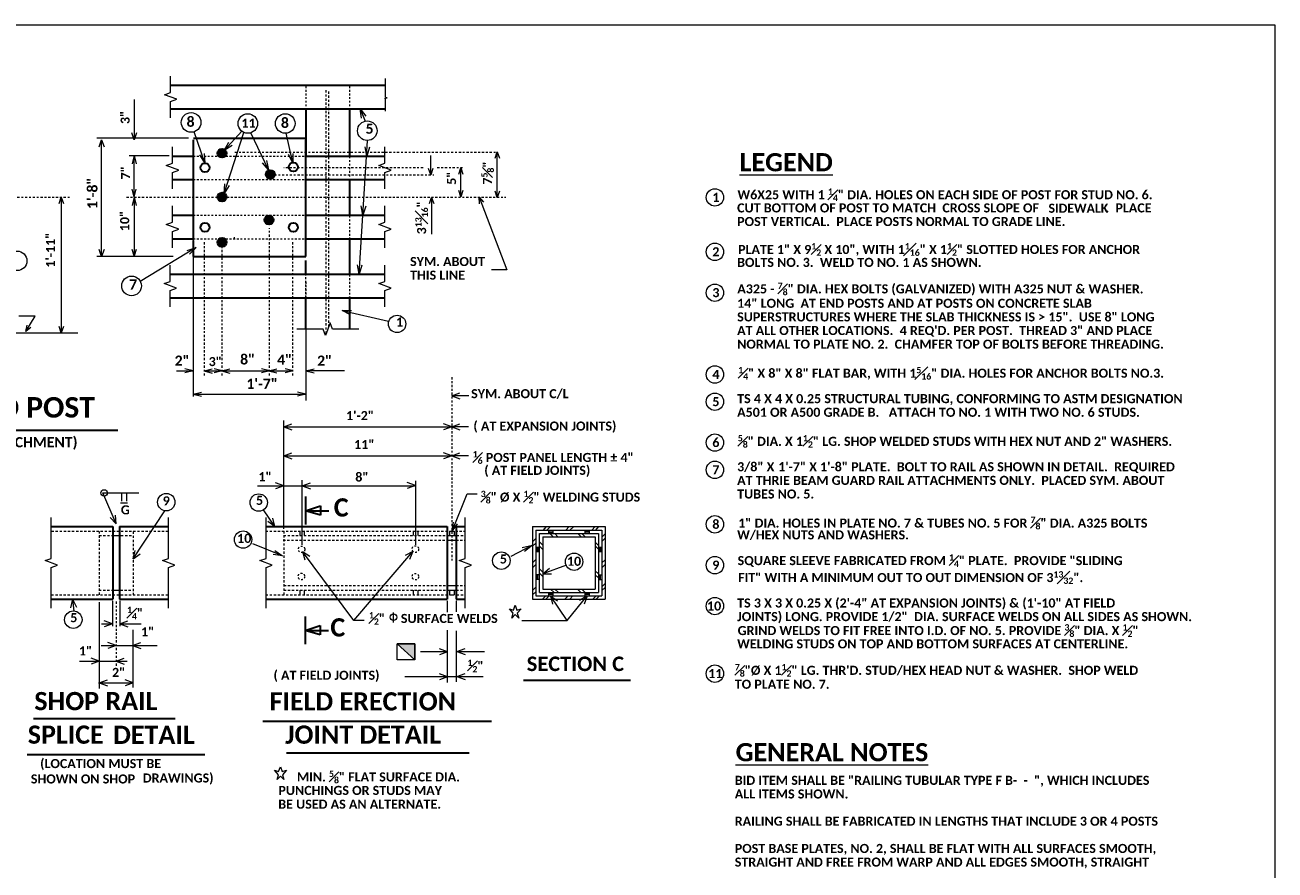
# Model space of a CAD drawing. Extents: x 18111 to 18256, y 18072 to 18167.
# Tile 4 of 4: x 18180 to 18249, y 18121 to 18167. Entities that reach past the tile are written whole.
import ezdxf

# ---------------------------------------------------------------- set-up
doc = ezdxf.new("R2010")
doc.units = 0
doc.header["$MEASUREMENT"] = 0
for name, pattern in [('Wisdot1', [0.0625, 0.03125, -0.03125]), ('Wisdot3', [0.1875, 0.125, -0.0625]), ('Wisdot4', [0.28125, 0.125, -0.0625, 0.03125, -0.0625])]:
    doc.linetypes.add(name, pattern=pattern)
doc.layers.add('B_ANNO_NOPLOT', color=47, linetype='Continuous', lineweight=18, plot=False)
doc.layers.add('Level 2', color=7, linetype='Continuous', lineweight=0)
doc.layers.add('Level 4', color=7, linetype='Continuous', lineweight=0)
doc.styles.add('Title', font='calibrib.ttf', dxfattribs={"height": 0.125})

msp = doc.modelspace()

# ---------------------------------------------------------------- hatches: boundary and pattern name
at = {"layer": 'Level 2', "linetype": 'Continuous', "lineweight": 13}
msp.add_hatch(color=1, dxfattribs=at).paths.add_polyline_path([(18200.21, 18133.111), (18201.184, 18132.216), (18201.184, 18133.111)])
at = {"layer": 'Level 4', "linetype": 'Continuous', "lineweight": 13}
h = msp.add_hatch(color=3, dxfattribs=at)
edge = h.paths.add_edge_path()
edge.add_arc((18190.567, 18160.112), 0.244, 0, 360)
h = msp.add_hatch(color=3, dxfattribs=at)
edge = h.paths.add_edge_path()
edge.add_arc((18193.225, 18158.944), 0.244, 0, 360)
h = msp.add_hatch(color=3, dxfattribs=at)
edge = h.paths.add_edge_path()
edge.add_arc((18190.567, 18157.697), 0.244, 0, 360)
h = msp.add_hatch(color=3, dxfattribs=at)
edge = h.paths.add_edge_path()
edge.add_arc((18193.152, 18156.438), 0.244, 0, 360)
h = msp.add_hatch(color=3, dxfattribs=at)
edge = h.paths.add_edge_path()
edge.add_arc((18190.567, 18155.21), 0.244, 0, 360)

# ---------------------------------------------------------------- linework, layer by layer
at = {"layer": 'B_ANNO_NOPLOT', "lineweight": 13}
msp.add_lwpolyline([(18248.549, 18083.171), (18248.549, 18167.171), (18122.549, 18167.171), (18122.549, 18083.171)], close=True, dxfattribs=at)
at = {"layer": 'Level 2', "color": 2, "linetype": 'Wisdot4', "lineweight": 13}
for p, q in [((18203.217, 18147.783), (18203.217, 18137.691)), ((18184.729, 18135.425), (18184.729, 18131.834))]:
    msp.add_line(p, q, dxfattribs=at)
at = {"layer": 'Level 2', "color": 2, "linetype": 'Continuous', "lineweight": 13}
for p, q in [((18203.213, 18146.752), (18203.664, 18146.916)), ((18204.147, 18146.752), (18203.213, 18146.752)), ((18203.213, 18146.752), (18203.664, 18146.588)), ((18193.967, 18139.439), (18193.967, 18145.396)), ((18193.967, 18145.045), (18194.418, 18145.209)), ((18193.967, 18145.045), (18203.216, 18145.045)), ((18193.967, 18145.045), (18194.418, 18144.881)), ((18203.216, 18145.045), (18202.765, 18145.209)), ((18203.216, 18145.045), (18202.765, 18144.881)), ((18203.216, 18145.045), (18203.667, 18145.209)), ((18204.135, 18145.045), (18203.216, 18145.045)), ((18203.216, 18145.045), (18203.667, 18144.881)), ((18193.967, 18143.455), (18194.418, 18143.619)), ((18193.967, 18143.455), (18203.216, 18143.455)), ((18193.967, 18143.455), (18194.418, 18143.291)), ((18203.216, 18143.455), (18202.765, 18143.619)), ((18203.216, 18143.455), (18202.765, 18143.291)), ((18203.216, 18143.455), (18203.667, 18143.619)), ((18204.135, 18143.455), (18203.216, 18143.455)), ((18203.216, 18143.455), (18203.667, 18143.291)), ((18192.516, 18141.802), (18201.17, 18141.802)), ((18193.967, 18141.802), (18193.516, 18141.966)), ((18193.967, 18141.802), (18193.516, 18141.638)), ((18194.966, 18142.11), (18194.966, 18138.548)), ((18194.978, 18141.802), (18195.429, 18141.966)), ((18194.978, 18141.802), (18195.429, 18141.638)), ((18201.215, 18141.813), (18200.764, 18141.977)), ((18201.215, 18141.813), (18200.764, 18141.649)), ((18201.217, 18142.077), (18201.217, 18138.548)), ((18184.729, 18139.708), (18184.007, 18141.409)), ((18184.007, 18141.409), (18185.976, 18141.409)), ((18185.037, 18141.409), (18185.037, 18140.959)), ((18185.307, 18141.409), (18185.307, 18140.959)), ((18203.241, 18139.308), (18204.073, 18141.356)), ((18204.073, 18141.356), (18204.612, 18141.356)), ((18184.983, 18140.86), (18185.354, 18140.86)), ((18185.674, 18137.778), (18187.423, 18140.431)), ((18193.481, 18139.557), (18192.857, 18140.486)), ((18184.729, 18139.708), (18184.399, 18140.057)), ((18184.729, 18139.708), (18184.7, 18140.187)), ((18193.481, 18139.557), (18193.093, 18139.84)), ((18193.481, 18139.557), (18193.366, 18140.023)), ((18203.241, 18139.308), (18203.311, 18139.798)), ((18203.241, 18139.308), (18203.533, 18139.707)), ((18207.665, 18139.557), (18207.665, 18135.558)), ((18207.665, 18139.557), (18211.665, 18139.557)), ((18208.26, 18139.37), (18208.439, 18139.556)), ((18208.461, 18139.372), (18208.64, 18139.551)), ((18209.495, 18139.37), (18209.674, 18139.556)), ((18209.743, 18139.372), (18209.922, 18139.551)), ((18210.921, 18139.37), (18211.106, 18139.556)), ((18211.144, 18139.37), (18211.323, 18139.557)), ((18211.665, 18139.557), (18211.665, 18135.558)), ((18184.581, 18139.059), (18184.91, 18139.059)), ((18194.842, 18139.307), (18194.842, 18139.059)), ((18195.091, 18139.307), (18195.091, 18139.059)), ((18201.093, 18139.296), (18201.093, 18139.059)), ((18201.342, 18139.329), (18201.342, 18139.059)), ((18202.967, 18139.059), (18203.467, 18139.059)), ((18203.093, 18139.308), (18203.342, 18139.308)), ((18203.093, 18139.308), (18203.093, 18139.059)), ((18203.342, 18139.308), (18203.342, 18139.059)), ((18207.665, 18138.721), (18207.844, 18138.9)), ((18207.853, 18139.37), (18211.478, 18139.37)), ((18207.853, 18139.37), (18207.853, 18135.746)), ((18208.04, 18139.183), (18211.291, 18139.183)), ((18208.04, 18135.933), (18208.04, 18139.182)), ((18208.227, 18138.996), (18208.227, 18136.12)), ((18208.227, 18138.996), (18211.104, 18138.996)), ((18208.541, 18139.37), (18208.541, 18139.183)), ((18208.799, 18138.996), (18208.619, 18139.183)), ((18208.79, 18139.37), (18208.79, 18139.183)), ((18209.063, 18138.996), (18208.883, 18139.183)), ((18210.345, 18138.996), (18210.159, 18139.182)), ((18210.567, 18138.996), (18210.381, 18139.182)), ((18210.542, 18139.37), (18210.542, 18139.183)), ((18210.791, 18139.37), (18210.791, 18139.183)), ((18211.104, 18138.996), (18211.104, 18136.12)), ((18211.291, 18139.183), (18211.291, 18135.933)), ((18211.478, 18139.37), (18211.478, 18135.746)), ((18211.478, 18138.972), (18211.665, 18139.16)), ((18211.478, 18138.743), (18211.665, 18138.922)), ((18185.674, 18137.778), (18185.785, 18138.245)), ((18193.894, 18137.94), (18192.269, 18138.612)), ((18197.818, 18134.381), (18194.999, 18138.195)), ((18194.999, 18138.195), (18195.124, 18137.732)), ((18194.999, 18138.195), (18195.393, 18137.921)), ((18197.818, 18134.381), (18201.072, 18138.195)), ((18201.072, 18138.195), (18200.65, 18137.967)), ((18201.072, 18138.195), (18200.895, 18137.749)), ((18202.967, 18138.809), (18203.467, 18138.809)), ((18207.665, 18138.541), (18206.467, 18137.905)), ((18207.671, 18138.473), (18207.85, 18138.652)), ((18207.865, 18138.431), (18208.042, 18138.431)), ((18207.865, 18138.182), (18208.042, 18138.182)), ((18208.227, 18138.292), (18208.046, 18138.473)), ((18208.227, 18138.54), (18208.056, 18138.711)), ((18211.29, 18138.308), (18211.104, 18138.494)), ((18211.291, 18138.52), (18211.105, 18138.706)), ((18211.291, 18138.431), (18211.476, 18138.431)), ((18211.291, 18138.182), (18211.476, 18138.182)), ((18185.674, 18137.778), (18186.059, 18138.064)), ((18207.665, 18137.557), (18207.85, 18137.742)), ((18207.665, 18137.294), (18207.85, 18137.473)), ((18211.478, 18137.558), (18211.665, 18137.737)), ((18211.478, 18137.294), (18211.665, 18137.48)), ((18207.853, 18136.914), (18208.04, 18136.914)), ((18208.227, 18137.052), (18208.041, 18137.238)), ((18208.227, 18136.809), (18208.046, 18136.99)), ((18209.525, 18137.431), (18208.227, 18136.957)), ((18208.227, 18136.957), (18208.594, 18137.266)), ((18208.227, 18136.957), (18208.707, 18136.957)), ((18211.291, 18136.956), (18211.104, 18137.128)), ((18211.291, 18136.733), (18211.104, 18136.91)), ((18211.291, 18136.902), (18211.478, 18136.902)), ((18202.967, 18136.308), (18203.467, 18136.308)), ((18207.665, 18136.043), (18207.85, 18136.222)), ((18207.853, 18136.665), (18208.04, 18136.665)), ((18208.227, 18136.12), (18211.104, 18136.12)), ((18208.849, 18135.933), (18208.658, 18136.12)), ((18209.092, 18135.933), (18208.895, 18136.12)), ((18210.32, 18135.935), (18210.134, 18136.121)), ((18210.555, 18135.933), (18210.372, 18136.116)), ((18211.291, 18136.653), (18211.476, 18136.653)), ((18211.478, 18136.238), (18211.664, 18136.424)), ((18211.478, 18136.034), (18211.665, 18136.213)), ((18182.336, 18135.558), (18182.218, 18135.093)), ((18182.336, 18135.558), (18182.401, 18134.911)), ((18182.336, 18135.558), (18182.544, 18135.126)), ((18184.526, 18136.058), (18184.937, 18136.058)), ((18184.528, 18135.475), (18184.528, 18134.073)), ((18184.931, 18135.475), (18184.931, 18134.073)), ((18194.842, 18136.058), (18194.842, 18135.808)), ((18195.091, 18136.058), (18195.091, 18135.808)), ((18201.093, 18136.058), (18201.093, 18135.808)), ((18201.342, 18136.058), (18201.342, 18135.808)), ((18202.967, 18136.058), (18203.467, 18136.058)), ((18202.971, 18135.47), (18202.971, 18134.848)), ((18203.093, 18136.058), (18203.093, 18135.808)), ((18203.093, 18135.808), (18203.342, 18135.808)), ((18203.342, 18136.058), (18203.342, 18135.808)), ((18203.465, 18135.47), (18203.465, 18134.867)), ((18207.665, 18135.795), (18207.853, 18135.974)), ((18207.665, 18135.558), (18211.665, 18135.558)), ((18207.853, 18135.746), (18211.477, 18135.746)), ((18208.04, 18135.933), (18211.291, 18135.933)), ((18208.208, 18135.558), (18208.387, 18135.737)), ((18208.399, 18135.563), (18208.578, 18135.742)), ((18208.541, 18135.933), (18208.541, 18135.746)), ((18209.574, 18134.381), (18208.653, 18135.746)), ((18208.653, 18135.746), (18208.769, 18135.28)), ((18208.653, 18135.746), (18209.041, 18135.464)), ((18208.79, 18135.933), (18208.79, 18135.746)), ((18209.449, 18135.563), (18209.628, 18135.742)), ((18209.574, 18134.381), (18210.665, 18135.746)), ((18209.712, 18135.563), (18209.891, 18135.742)), ((18210.665, 18135.746), (18210.255, 18135.496)), ((18210.665, 18135.746), (18210.512, 18135.291)), ((18210.542, 18135.931), (18210.542, 18135.746)), ((18210.791, 18135.931), (18210.791, 18135.746)), ((18210.981, 18135.558), (18211.172, 18135.746)), ((18211.169, 18135.558), (18211.348, 18135.746)), ((18183.803, 18135.398), (18183.803, 18130.652)), ((18200.006, 18134.281), (18200.006, 18134.835)), ((18206.606, 18134.786), (18206.389, 18135.033)), ((18206.389, 18135.033), (18206.608, 18134.966)), ((18206.528, 18134.52), (18206.606, 18134.786)), ((18206.608, 18134.966), (18206.715, 18135.224)), ((18206.715, 18135.224), (18206.807, 18134.962)), ((18206.807, 18134.962), (18207.039, 18135.033)), ((18207.039, 18135.033), (18206.822, 18134.786)), ((18206.822, 18134.786), (18206.904, 18134.52)), ((18183.927, 18134.201), (18184.521, 18134.201)), ((18184.528, 18134.198), (18184.077, 18134.362)), ((18184.528, 18134.198), (18184.077, 18134.034)), ((18184.93, 18134.201), (18186.117, 18134.201)), ((18184.935, 18134.203), (18185.386, 18134.367)), ((18184.935, 18134.203), (18185.386, 18134.039)), ((18198.386, 18134.381), (18197.818, 18134.381)), ((18206.707, 18134.715), (18206.528, 18134.52)), ((18206.904, 18134.52), (18206.707, 18134.715)), ((18207.068, 18134.381), (18209.574, 18134.381)), ((18185.656, 18133.871), (18185.656, 18130.702)), ((18202.971, 18133.855), (18202.971, 18130.979)), ((18203.465, 18133.816), (18203.465, 18131.014)), ((18183.915, 18133.018), (18186.994, 18133.018)), ((18184.729, 18133.018), (18184.278, 18133.182)), ((18184.729, 18133.018), (18184.278, 18132.854)), ((18185.643, 18133.018), (18186.094, 18133.182)), ((18185.643, 18133.018), (18186.094, 18132.854)), ((18201.488, 18132.683), (18202.971, 18132.683)), ((18202.985, 18132.664), (18202.534, 18132.828)), ((18202.985, 18132.664), (18202.534, 18132.5)), ((18203.465, 18132.683), (18205.019, 18132.683)), ((18203.504, 18132.683), (18203.955, 18132.847)), ((18203.504, 18132.683), (18203.955, 18132.519)), ((18182.709, 18132.142), (18185.347, 18132.142)), ((18183.803, 18132.142), (18183.352, 18132.306)), ((18183.803, 18132.142), (18183.352, 18131.978)), ((18184.729, 18132.142), (18185.18, 18132.306)), ((18184.729, 18132.142), (18185.18, 18131.978)), ((18200.64, 18131.305), (18204.949, 18131.305)), ((18202.985, 18131.286), (18202.534, 18131.45)), ((18202.985, 18131.286), (18202.534, 18131.122)), ((18203.504, 18131.305), (18203.955, 18131.469)), ((18203.504, 18131.305), (18203.955, 18131.141)), ((18183.765, 18130.959), (18185.617, 18130.959)), ((18183.804, 18130.96), (18184.255, 18131.124)), ((18183.804, 18130.96), (18184.255, 18130.796)), ((18185.681, 18130.959), (18185.23, 18131.123)), ((18185.681, 18130.959), (18185.23, 18130.795)), ((18193.676, 18125.893), (18193.459, 18126.14)), ((18193.459, 18126.14), (18193.678, 18126.073)), ((18193.598, 18125.627), (18193.676, 18125.893)), ((18193.777, 18125.822), (18193.598, 18125.627)), ((18193.678, 18126.073), (18193.785, 18126.331)), ((18193.974, 18125.627), (18193.777, 18125.822)), ((18193.785, 18126.331), (18193.877, 18126.069)), ((18193.877, 18126.069), (18194.109, 18126.14)), ((18194.109, 18126.14), (18193.892, 18125.893)), ((18193.892, 18125.893), (18193.974, 18125.627))]:
    msp.add_line(p, q, dxfattribs=at)
at = {"layer": 'Level 2', "color": 2, "linetype": 'Continuous', "lineweight": 30}
for p, q in [((18167.446, 18144.862), (18184.834, 18144.862)), ((18195.159, 18141.207), (18195.159, 18139.677)), ((18195.159, 18140.427), (18195.993, 18140.707)), ((18195.993, 18140.186), (18195.159, 18140.427)), ((18195.159, 18140.427), (18196.44, 18140.427)), ((18195.993, 18140.707), (18195.993, 18140.186)), ((18181.178, 18139.557), (18184.55, 18139.557)), ((18184.55, 18139.557), (18184.55, 18135.558)), ((18184.924, 18139.557), (18187.624, 18139.557)), ((18184.924, 18139.557), (18184.924, 18135.558)), ((18192.989, 18139.557), (18202.967, 18139.557)), ((18202.967, 18139.557), (18202.967, 18135.558)), ((18203.467, 18139.557), (18203.467, 18135.558)), ((18203.467, 18139.557), (18203.96, 18139.557)), ((18181.165, 18135.558), (18184.55, 18135.558)), ((18184.924, 18135.558), (18187.624, 18135.558)), ((18192.989, 18135.558), (18202.967, 18135.558)), ((18203.467, 18135.558), (18203.96, 18135.558)), ((18195.143, 18134.615), (18195.143, 18133.085)), ((18195.143, 18133.835), (18195.977, 18134.115)), ((18195.977, 18134.115), (18195.977, 18133.593)), ((18195.977, 18133.593), (18195.143, 18133.835)), ((18195.143, 18133.835), (18196.424, 18133.835)), ((18207.171, 18131.111), (18213.05, 18131.111)), ((18180.184, 18128.996), (18187.992, 18128.996)), ((18192.82, 18128.854), (18205.397, 18128.854)), ((18179.827, 18127.014), (18189.612, 18127.014)), ((18194.124, 18127.101), (18204.181, 18127.101))]:
    msp.add_line(p, q, dxfattribs=at)
at = {"layer": 'Level 2', "color": 2, "linetype": 'Wisdot3', "lineweight": 13}
for p, q in [((18181.178, 18139.308), (18187.624, 18139.308)), ((18183.8, 18139.296), (18183.8, 18135.81)), ((18183.803, 18139.059), (18184.526, 18139.059)), ((18185.001, 18139.059), (18185.681, 18139.059)), ((18185.674, 18139.283), (18185.674, 18135.81)), ((18192.966, 18139.308), (18203.036, 18139.308)), ((18193.956, 18139.059), (18202.993, 18139.059)), ((18193.966, 18139.308), (18193.966, 18135.808)), ((18203.421, 18139.308), (18203.949, 18139.308)), ((18203.487, 18139.059), (18203.949, 18139.059)), ((18193.934, 18138.809), (18202.971, 18138.809)), ((18203.454, 18138.809), (18203.949, 18138.809)), ((18193.967, 18136.308), (18202.993, 18136.308)), ((18203.454, 18136.308), (18203.96, 18136.308)), ((18181.165, 18135.808), (18187.624, 18135.808)), ((18183.79, 18136.058), (18184.472, 18136.058)), ((18184.974, 18136.058), (18185.643, 18136.058)), ((18192.966, 18135.808), (18202.971, 18135.808)), ((18193.967, 18136.058), (18202.993, 18136.058)), ((18203.465, 18136.058), (18203.96, 18136.058)), ((18203.487, 18135.808), (18203.96, 18135.808))]:
    msp.add_line(p, q, dxfattribs=at)
at = {"layer": 'Level 2', "color": 2, "linetype": 'Continuous', "lineweight": 9}
for p, q in [((18208.79, 18139.315), (18208.542, 18139.315)), ((18208.79, 18139.223), (18208.542, 18139.223)), ((18210.79, 18139.315), (18210.542, 18139.315)), ((18210.79, 18139.248), (18210.542, 18139.248)), ((18207.91, 18138.183), (18207.91, 18138.431)), ((18207.974, 18138.183), (18207.974, 18138.431)), ((18211.343, 18138.182), (18211.343, 18138.431)), ((18211.419, 18138.182), (18211.419, 18138.431)), ((18207.916, 18136.665), (18207.916, 18136.913)), ((18207.963, 18136.665), (18207.963, 18136.913)), ((18211.363, 18136.655), (18211.363, 18136.903)), ((18211.415, 18136.654), (18211.415, 18136.902)), ((18208.789, 18135.867), (18208.541, 18135.867)), ((18208.789, 18135.816), (18208.541, 18135.816)), ((18210.791, 18135.874), (18210.543, 18135.874)), ((18210.791, 18135.816), (18210.543, 18135.816))]:
    msp.add_line(p, q, dxfattribs=at)
at = {"layer": 'Level 2', "linetype": 'Continuous', "lineweight": 13, "flags": 128}
for points in [[(18181.165, 18135.058), (18181.165, 18137.308), (18181.508, 18137.433), (18180.822, 18137.682), (18181.165, 18137.807), (18181.165, 18140.057)], [(18187.624, 18135.058), (18187.624, 18137.308), (18187.967, 18137.433), (18187.281, 18137.682), (18187.624, 18137.807), (18187.624, 18140.057)], [(18192.989, 18135.058), (18192.989, 18137.308), (18193.332, 18137.433), (18192.646, 18137.682), (18192.989, 18137.807), (18192.989, 18140.057)], [(18203.96, 18135.058), (18203.96, 18137.308), (18204.303, 18137.433), (18203.617, 18137.682), (18203.96, 18137.807), (18203.96, 18140.057)]]:
    msp.add_lwpolyline(points, dxfattribs=at)
at = {"layer": 'Level 2', "color": 2, "linetype": 'Continuous', "lineweight": 13, "flags": 128}
for points in [[(18193.48, 18138.247), (18193.894, 18137.94), (18193.384, 18138.016)], [(18207.101, 18138.405), (18207.665, 18138.541), (18207.223, 18138.187)]]:
    msp.add_lwpolyline(points, dxfattribs=at)
at = {"layer": 'Level 2', "color": 1, "lineweight": 13, "flags": 128}
for points in [[(18200.21, 18133.111), (18201.184, 18133.111), (18201.184, 18132.216), (18200.21, 18132.216), (18200.21, 18133.111)], [(18200.21, 18133.111), (18201.184, 18132.216), (18201.184, 18133.111), (18200.21, 18133.111)]]:
    msp.add_lwpolyline(points, dxfattribs=at)
at = {"layer": 'Level 2', "color": 2, "linetype": 'Continuous', "lineweight": 13}
for centre, radius in [((18217.706, 18157.68), 0.48), ((18217.706, 18154.682), 0.48), ((18217.706, 18152.432), 0.48), ((18217.706, 18147.932), 0.48), ((18217.706, 18146.432), 0.48), ((18217.706, 18144.182), 0.48), ((18217.706, 18142.682), 0.48), ((18184.071, 18141.408), 0.18), ((18187.495, 18140.904), 0.48), ((18192.586, 18140.881), 0.48), ((18217.706, 18139.683), 0.48), ((18191.727, 18138.842), 0.48), ((18205.946, 18137.683), 0.48), ((18209.954, 18137.624), 0.48), ((18217.706, 18137.433), 0.48), ((18217.706, 18135.183), 0.48), ((18182.375, 18134.433), 0.48), ((18200.006, 18134.566), 0.182)]:
    msp.add_circle(centre, radius, dxfattribs=at)
at = {"layer": 'Level 2', "color": 2, "linetype": 'Wisdot1', "lineweight": 13}
for centre in [(18194.946, 18138.307), (18201.212, 18138.317), (18194.935, 18136.811), (18201.212, 18136.8)]:
    msp.add_circle(centre, 0.18, dxfattribs=at)
at = {"layer": 'Level 4', "color": 3, "linetype": 'Continuous', "lineweight": 30}
for p, q in [((18187.761, 18163.858), (18199.535, 18163.858)), ((18197.593, 18163.858), (18197.593, 18163.799)), ((18187.737, 18162.558), (18199.535, 18162.558)), ((18195.175, 18162.577), (18195.175, 18159.934)), ((18197.593, 18162.577), (18197.593, 18159.934)), ((18188.99, 18160.933), (18195.175, 18160.933)), ((18188.99, 18159.988), (18188.99, 18160.851)), ((18195.175, 18154.424), (18195.175, 18160.851)), ((18187.836, 18159.958), (18188.983, 18159.958)), ((18188.99, 18155.389), (18188.99, 18159.886)), ((18195.144, 18159.958), (18199.535, 18159.958)), ((18187.836, 18158.658), (18188.983, 18158.658)), ((18195.144, 18158.658), (18199.535, 18158.658)), ((18197.593, 18158.638), (18197.593, 18156.668)), ((18187.836, 18156.708), (18188.983, 18156.708)), ((18195.144, 18156.708), (18199.535, 18156.708)), ((18187.836, 18155.408), (18188.983, 18155.408)), ((18195.144, 18155.408), (18197.53, 18155.408)), ((18197.331, 18155.408), (18199.535, 18155.408)), ((18197.593, 18155.396), (18197.593, 18153.426)), ((18188.99, 18154.424), (18188.99, 18155.304)), ((18188.99, 18154.424), (18195.175, 18154.424)), ((18195.175, 18153.426), (18195.175, 18154.211)), ((18187.737, 18153.458), (18199.535, 18153.458)), ((18187.715, 18152.158), (18199.535, 18152.158)), ((18195.175, 18150.436), (18195.175, 18152.18)), ((18197.593, 18152.204), (18197.593, 18150.423))]:
    msp.add_line(p, q, dxfattribs=at)
at = {"layer": 'Level 4', "color": 3, "linetype": 'Wisdot1', "lineweight": 13}
for p, q in [((18195.175, 18163.799), (18195.175, 18162.577)), ((18197.593, 18163.799), (18197.593, 18162.577)), ((18188.983, 18159.958), (18195.144, 18159.958)), ((18188.99, 18159.886), (18188.99, 18159.988)), ((18197.593, 18159.934), (18197.593, 18158.762)), ((18188.983, 18158.658), (18195.144, 18158.658)), ((18188.983, 18156.708), (18195.144, 18156.708)), ((18197.593, 18156.668), (18197.593, 18155.396)), ((18188.983, 18155.408), (18195.144, 18155.408)), ((18188.99, 18155.304), (18188.99, 18155.389)), ((18191.238, 18155.496), (18191.238, 18155.394)), ((18197.53, 18155.408), (18197.78, 18155.408)), ((18195.175, 18152.18), (18195.175, 18153.426)), ((18197.593, 18153.426), (18197.593, 18152.204)), ((18195.189, 18153.03), (18195.189, 18152.18))]:
    msp.add_line(p, q, dxfattribs=at)
at = {"layer": 'Level 4', "color": 3, "linetype": 'Continuous', "lineweight": 13}
for p, q in [((18185.728, 18163.064), (18185.728, 18160.851)), ((18198.167, 18162.558), (18198.456, 18161.876)), ((18188.727, 18160.933), (18183.68, 18160.933)), ((18189.624, 18159.584), (18189.037, 18161.297)), ((18190.684, 18160.262), (18191.656, 18161.32)), ((18190.684, 18157.904), (18191.773, 18161.252)), ((18193.13, 18159.201), (18192.153, 18161.236)), ((18194.456, 18159.584), (18194.09, 18161.211)), ((18183.937, 18154.424), (18183.937, 18160.851)), ((18198.109, 18153.458), (18198.582, 18160.811)), ((18187.653, 18159.969), (18185.454, 18159.969)), ((18185.728, 18159.987), (18185.615, 18159.537)), ((18185.728, 18159.987), (18185.84, 18159.537)), ((18185.728, 18157.691), (18185.728, 18159.969)), ((18202.057, 18158.931), (18202.057, 18159.98)), ((18205.725, 18157.68), (18205.725, 18160.183)), ((18203.714, 18157.714), (18203.714, 18159.303)), ((18185.728, 18157.691), (18185.615, 18158.141)), ((18185.728, 18157.691), (18185.615, 18158.141)), ((18185.728, 18157.691), (18185.84, 18158.141)), ((18185.728, 18157.691), (18185.84, 18158.141)), ((18181.715, 18157.691), (18181.715, 18150.232)), ((18185.728, 18157.691), (18185.615, 18157.241)), ((18185.728, 18157.691), (18185.615, 18157.241)), ((18185.728, 18157.691), (18185.728, 18154.467)), ((18185.728, 18157.691), (18185.84, 18157.241)), ((18185.728, 18157.691), (18185.84, 18157.241)), ((18202.108, 18157.68), (18202.108, 18155.651)), ((18204.731, 18157.691), (18206.257, 18153.684)), ((18189.133, 18154.916), (18186.064, 18153.052)), ((18188.981, 18155.192), (18188.981, 18146.72)), ((18187.878, 18154.429), (18183.68, 18154.429)), ((18206.257, 18153.684), (18205.411, 18153.684)), ((18195.189, 18152.18), (18195.189, 18146.492)), ((18197.177, 18151.453), (18199.735, 18150.868)), ((18180.283, 18151.144), (18179.371, 18151.144)), ((18179.762, 18150.297), (18180.283, 18151.144)), ((18169.802, 18150.232), (18182.626, 18150.232)), ((18188.944, 18148.118), (18188.05, 18148.118)), ((18188.973, 18148.13), (18188.523, 18148.243)), ((18188.973, 18148.13), (18188.523, 18148.018)), ((18189.576, 18148.124), (18190.026, 18148.236)), ((18189.576, 18148.124), (18190.026, 18148.011)), ((18189.609, 18148.13), (18194.47, 18148.13)), ((18190.581, 18148.13), (18190.131, 18148.243)), ((18190.581, 18148.13), (18190.131, 18148.018)), ((18190.544, 18148.124), (18190.994, 18148.236)), ((18190.544, 18148.124), (18190.994, 18148.011)), ((18193.196, 18148.13), (18192.746, 18148.243)), ((18193.196, 18148.13), (18192.746, 18148.018)), ((18193.132, 18148.134), (18193.582, 18148.246)), ((18193.132, 18148.134), (18193.582, 18148.021)), ((18194.484, 18148.135), (18194.034, 18148.247)), ((18194.484, 18148.135), (18194.034, 18148.022)), ((18195.189, 18148.131), (18195.639, 18148.244)), ((18195.189, 18148.131), (18195.639, 18148.019)), ((18197.302, 18148.13), (18195.189, 18148.13)), ((18188.981, 18146.842), (18189.431, 18146.955)), ((18188.981, 18146.842), (18189.431, 18146.955)), ((18188.981, 18146.842), (18195.19, 18146.842)), ((18188.981, 18146.842), (18189.431, 18146.73)), ((18188.981, 18146.842), (18189.431, 18146.73)), ((18195.177, 18146.842), (18194.727, 18146.955)), ((18195.177, 18146.842), (18194.727, 18146.73))]:
    msp.add_line(p, q, dxfattribs=at)
at = {"layer": 'Level 4', "color": 3, "linetype": 'Wisdot3', "lineweight": 13}
for p, q in [((18196.301, 18150.176), (18196.301, 18163.575)), ((18196.44, 18150.558), (18196.44, 18163.6))]:
    msp.add_line(p, q, dxfattribs=at)
at = {"layer": 'Level 4', "color": 3, "linetype": 'Wisdot4', "lineweight": 13}
for p, q in [((18191.275, 18160.17), (18205.725, 18160.17)), ((18193.443, 18158.931), (18202.226, 18158.931)), ((18201.635, 18159.316), (18193.967, 18159.316)), ((18203.815, 18159.316), (18202.378, 18159.316)), ((18173.341, 18157.691), (18182.171, 18157.691)), ((18185.304, 18157.691), (18206.198, 18157.691)), ((18193.172, 18147.867), (18193.172, 18155.988)), ((18189.597, 18147.867), (18189.597, 18155.304)), ((18190.572, 18147.867), (18190.572, 18155.304)), ((18194.472, 18147.867), (18194.472, 18155.304))]:
    msp.add_line(p, q, dxfattribs=at)
at = {"layer": 'Level 4', "linetype": 'Continuous', "lineweight": 13, "flags": 128}
for points in [[(18187.737, 18162.058), (18187.737, 18162.958), (18188.08, 18163.083), (18187.394, 18163.333), (18187.737, 18163.458), (18187.737, 18164.358)], [(18187.836, 18158.158), (18187.836, 18159.058), (18188.179, 18159.183), (18187.493, 18159.433), (18187.836, 18159.558), (18187.836, 18160.458)], [(18199.535, 18158.158), (18199.535, 18159.058), (18199.878, 18159.183), (18199.192, 18159.433), (18199.535, 18159.558), (18199.535, 18160.458)], [(18187.836, 18154.908), (18187.836, 18155.808), (18188.179, 18155.933), (18187.493, 18156.183), (18187.836, 18156.308), (18187.836, 18157.208)], [(18199.535, 18154.908), (18199.535, 18155.808), (18199.878, 18155.933), (18199.192, 18156.183), (18199.535, 18156.308), (18199.535, 18157.208)], [(18187.715, 18151.658), (18187.715, 18152.558), (18188.058, 18152.683), (18187.372, 18152.933), (18187.715, 18153.058), (18187.715, 18153.958)], [(18199.535, 18151.658), (18199.535, 18152.558), (18199.878, 18152.683), (18199.192, 18152.933), (18199.535, 18153.058), (18199.535, 18153.958)], [(18198.093, 18150.423), (18196.641, 18150.423), (18196.516, 18150.766), (18196.266, 18150.08), (18196.141, 18150.423), (18194.689, 18150.423)]]:
    msp.add_lwpolyline(points, dxfattribs=at)
at = {"layer": 'Level 4', "color": 3, "linetype": 'Continuous', "lineweight": 13, "flags": 128}
for points in [[(18199.574, 18162.433), (18199.574, 18163.094), (18199.524, 18163.12), (18199.659, 18163.169), (18199.574, 18163.177), (18199.574, 18164.232)], [(18198.247, 18162.049), (18198.167, 18162.558), (18198.477, 18162.147)], [(18185.859, 18161.231), (18185.728, 18160.851), (18185.596, 18161.231)], [(18183.805, 18160.471), (18183.937, 18160.851), (18184.068, 18160.471)], [(18191.117, 18160.541), (18190.684, 18160.262), (18190.935, 18160.712)], [(18198.689, 18160.449), (18198.532, 18159.958), (18198.44, 18160.465)], [(18189.587, 18160.098), (18189.624, 18159.584), (18189.35, 18160.02)], [(18193.015, 18159.703), (18193.13, 18159.201), (18192.792, 18159.59)], [(18194.461, 18160.099), (18194.456, 18159.584), (18194.218, 18160.041)], [(18205.608, 18159.845), (18205.725, 18160.183), (18205.842, 18159.845)], [(18202.174, 18159.269), (18202.057, 18158.931), (18201.94, 18159.269)], [(18203.597, 18158.965), (18203.714, 18159.303), (18203.831, 18158.965)], [(18190.956, 18158.342), (18190.684, 18157.904), (18190.718, 18158.418)], [(18181.598, 18157.353), (18181.715, 18157.691), (18181.832, 18157.353)], [(18181.598, 18157.353), (18181.715, 18157.691), (18181.832, 18157.353)], [(18201.991, 18157.342), (18202.108, 18157.68), (18202.225, 18157.342)], [(18203.831, 18158.052), (18203.714, 18157.714), (18203.597, 18158.052)], [(18203.831, 18158.052), (18203.714, 18157.714), (18203.597, 18158.052)], [(18204.742, 18157.333), (18204.731, 18157.691), (18204.961, 18157.417)], [(18205.842, 18158.018), (18205.725, 18157.68), (18205.608, 18158.018)], [(18205.842, 18158.018), (18205.725, 18157.68), (18205.608, 18158.018)], [(18198.478, 18157.199), (18198.321, 18156.708), (18198.229, 18157.215)], [(18184.068, 18154.804), (18183.937, 18154.424), (18183.805, 18154.804)], [(18185.845, 18154.805), (18185.728, 18154.467), (18185.611, 18154.805)], [(18188.64, 18154.764), (18189.133, 18154.916), (18188.77, 18154.55)], [(18198.266, 18153.949), (18198.109, 18153.458), (18198.017, 18153.965)], [(18197.637, 18151.22), (18197.177, 18151.453), (18197.692, 18151.463)], [(18180.039, 18150.524), (18179.762, 18150.297), (18179.84, 18150.646)], [(18181.832, 18150.57), (18181.715, 18150.232), (18181.598, 18150.57)]]:
    msp.add_lwpolyline(points, dxfattribs=at)
at = {"layer": 'Level 4', "color": 3, "linetype": 'Continuous', "lineweight": 13}
for centre, radius in [((18188.862, 18161.808), 0.54), ((18191.985, 18161.749), 0.54), ((18194.047, 18161.749), 0.54), ((18198.564, 18161.351), 0.54), ((18179.281, 18154.187), 0.54), ((18185.583, 18152.807), 0.54), ((18200.207, 18150.716), 0.48), ((18217.706, 18131.463), 0.48)]:
    msp.add_circle(centre, radius, dxfattribs=at)
at = {"layer": 'Level 4', "color": 3, "linetype": 'Continuous', "lineweight": 30}
for centre in [(18190.567, 18160.112), (18189.625, 18159.32), (18194.495, 18159.354), (18193.225, 18158.944), (18190.567, 18157.697), (18189.625, 18156.028), (18193.152, 18156.438), (18194.495, 18156.028), (18190.567, 18155.21)]:
    msp.add_circle(centre, 0.244, dxfattribs=at)

# ---------------------------------------------------------------- texts
at = {"layer": 'Level 2', "color": 2, "linetype": 'Continuous', "lineweight": 13, "style": 'Title'}
for s, height, rotation, p in [('%%ULEGEND%%U', 1, 0, (18219.069, 18159.116)), ('CUT BOTTOM OF POST TO MATCH  CROSS SLOPE OF                     .  PLACE', 0.5, 0, (18218.931, 18156.852)), ('POST VERTICAL.  PLACE POSTS NORMAL TO GRADE LINE.', 0.5, 0, (18218.931, 18156.102)), ('BOLTS NO. 3.  WELD TO NO. 1 AS SHOWN.', 0.5, 0, (18218.931, 18153.852)), ('14" LONG  AT END POSTS AND AT POSTS ON CONCRETE SLAB', 0.5, 0, (18218.931, 18151.602)), ('SUPERSTRUCTURES WHERE THE SLAB THICKNESS IS > 15".  USE 8" LONG', 0.5, 0, (18218.931, 18150.852)), ('AT ALL OTHER LOCATIONS.  4 REQ\'D. PER POST.  THREAD 3" AND PLACE', 0.5, 0, (18218.931, 18150.102)), ('NORMAL TO PLATE NO. 2.  CHAMFER TOP OF BOLTS BEFORE THREADING.', 0.5, 0, (18218.931, 18149.352)), ('SYM. ABOUT C/L', 0.5, 0, (18204.283, 18146.624)), ('DETAIL AT END POST', 1.125, 359.99999, (18168.57, 18145.56)), ('TS 4 X 4 X 0.25 STRUCTURAL TUBING, CONFORMING TO ASTM DESIGNATION', 0.5, 0, (18218.931, 18146.352)), ('1\'-2"', 0.5, 359.99999, (18197.396, 18145.418)), ('A501 OR A500 GRADE B.   ATTACH TO NO. 1 WITH TWO NO. 6 STUDS.', 0.5, 0, (18218.931, 18145.602)), ('(THRIE BEAM RAIL ATTACHMENT)', 0.56249, 0, (18170.455, 18143.921)), ('11"', 0.5, 359.99999, (18197.839, 18143.828)), ('3/8" X           X 1\'-8" PLATE.  BOLT TO RAIL AS SHOWN IN DETAIL.  REQUIRED', 0.5, 0, (18218.931, 18142.602)), ('1"', 0.5, 0, (18192.571, 18142.057)), ('8"', 0.5, 0, (18197.902, 18142.038)), ('AT THRIE BEAM GUARD RAIL ATTACHMENTS ONLY.  PLACED SYM. ABOUT', 0.5, 0, (18218.931, 18141.852)), ('TUBES NO. 5.', 0.5, 0, (18218.931, 18141.102)), ('9', 0.5, 0.00001, (18187.299, 18140.724)), ('5', 0.5, 0, (18192.436, 18140.753)), ('C', 1, 0, (18196.72, 18140.113)), ('G', 0.5, 0, (18184.992, 18140.23)), ('10', 0.5, 0, (18191.395, 18138.662)), ('W/HEX NUTS AND WASHERS.', 0.5, 0, (18218.931, 18138.852)), ('5', 0.5, 0, (18205.865, 18137.525)), ('10', 0.5, 0, (18209.559, 18137.4)), ('TS 3 X 3 X 0.25 X (2\'-4" AT EXPANSION JOINTS) & (1\'-10" AT FIELD', 0.5, 0, (18218.931, 18135.102)), ('5', 0.5, 0, (18182.206, 18134.292)), ('JOINTS) LONG. PROVIDE 1/2"  DIA. SURFACE WELDS ON ALL SIDES AS SHOWN.', 0.5, 0, (18218.931, 18134.352)), ('1"', 0.5, 0, (18186.107, 18133.52)), ('C', 1, 0, (18196.532, 18133.51)), ('WELDING STUDS ON TOP AND BOTTOM SURFACES AT CENTERLINE.', 0.5, 0, (18218.931, 18132.852)), ('1"', 0.5, 0, (18182.684, 18132.465)), ('SECTION C', 0.8, 0, (18207.346, 18131.603)), ('2"', 0.5, 0, (18184.509, 18131.281)), ('SHOP RAIL', 1, 0, (18180.231, 18129.452)), ('FIELD ERECTION', 1, 0, (18193.189, 18129.435)), ('SPLICE', 1, 0, (18179.869, 18127.606)), ('DETAIL', 1, 0, (18184.573, 18127.594)), ('JOINT DETAIL', 1, 0, (18194.046, 18127.606)), ('%%UGENERAL NOTES%%U', 1, 0, (18218.848, 18126.639)), ('(LOCATION MUST BE', 0.5, 0, (18180.549, 18126.262)), ('SHOWN ON SHOP', 0.5, 0, (18180.038, 18125.416)), ('DRAWINGS)', 0.5, 0, (18186.202, 18125.468)), ('PUNCHINGS OR STUDS MAY', 0.5, 0, (18193.67, 18124.784)), ('BE USED AS AN ALTERNATE.', 0.5, 0, (18193.66, 18124.026))]:
    msp.add_text(s, height=height, rotation=rotation, dxfattribs=at).set_placement(p)
for s, p in [('1', (18217.565, 18157.434)), ('2', (18217.565, 18154.436)), ('3', (18217.565, 18152.186)), ('4', (18217.565, 18147.687)), ('5', (18217.565, 18146.187)), ('( AT EXPANSION JOINTS)', (18204.406, 18144.842)), ('6', (18217.565, 18143.937)), ('( AT FIELD JOINTS)', (18205.007, 18142.404)), ('7', (18217.565, 18142.437)), ('8', (18217.565, 18139.437)), ('9', (18217.565, 18137.187)), ('10', (18217.271, 18134.937)), ('( AT FIELD JOINTS)', (18193.399, 18131.123)), ('BID ITEM SHALL BE "RAILING TUBULAR TYPE F B-  -  ", WHICH INCLUDES', (18218.801, 18125.339)), ('ALL ITEMS SHOWN.', (18218.801, 18124.589)), ('RAILING SHALL BE FABRICATED IN LENGTHS THAT INCLUDE 3 OR 4 POSTS', (18218.801, 18123.089)), ('POST BASE PLATES, NO. 2, SHALL BE FLAT WITH ALL SURFACES SMOOTH,', (18218.801, 18121.589)), ('STRAIGHT AND FREE FROM WARP AND ALL EDGES SMOOTH, STRAIGHT', (18218.801, 18120.839))]:
    msp.add_text(s, height=0.5, dxfattribs=at).set_placement(p)
at = {"layer": 'Level 2', "color": 2, "lineweight": 13, "attachment_point": 1, "rotation": 0, "style": 'Title'}
for s, insert, char_height, width in [('\\A1;W6X25 WITH 1 {\\H0.7x;\\S1#4;}" DIA. HOLES ON EACH SIDE OF POST FOR STUD NO. 6.', (18218.948, 18158.178), 0.5, 23.86556), ('\\A1;PLATE 1" X 9{\\H0.7x;\\S1#2;} X 10", WITH 1{\\H0.7x;\\S1#16;}" X 1{\\H0.7x;\\S1#2;}" SLOTTED HOLES FOR ANCHOR', (18218.985, 18155.164), 0.499998, 27.09953), ('\\A1;A325 - {\\H0.7x;\\S7#8;}" DIA. HEX BOLTS (GALVANIZED) WITH A325 NUT & WASHER.', (18218.94, 18152.994), 0.5, 23.54783), ('\\A1;{\\H0.7x;\\S1#4;}" X 8" X 8" FLAT BAR, WITH 1{\\H0.7x;\\S5#16;}" DIA. HOLES FOR ANCHOR BOLTS NO.3.', (18218.988, 18148.352), 0.5, 25.35566), ('\\A1;{\\H0.7x;\\S5#8;}" DIA. X 1{\\H0.7x;\\S1#2;}" LG. SHOP WELDED STUDS WITH HEX NUT AND 2" WASHERS.', (18218.968, 18144.602), 0.5, 25.71205), ('\\A1;{\\H0.7x;\\S1#6;} POST PANEL LENGTH %%P 4"', (18204.369, 18143.714), 0.5, 9.63018), ('\\A1;{\\H0.7x;\\S3#8;}" %%C X {\\H0.7x;\\S1#2;}" WELDING STUDS ', (18204.811, 18141.532), 0.5, 10.01672), ('\\A1;1" DIA. HOLES IN PLATE NO. 7 & TUBES NO. 5 FOR {\\H0.7x;\\S7#8;}" DIA. A325 BOLTS', (18218.988, 18140.102), 0.5, 23.71829), ('\\A1;SQUARE SLEEVE FABRICATED FROM {\\H0.7x;\\S1#4;}" PLATE.  PROVIDE "SLIDING', (18218.955, 18138.036), 0.5, 22.35304), ('\\A1;FIT" WITH A MINIMUM OUT TO OUT DIMENSION OF 3{\\H0.7x;\\S13#32;}".', (18218.985, 18137.102), 0.5, 20.50926), ('\\A1;{\\H0.7x;\\S1#2;}"     SURFACE WELDS', (18198.655, 18134.851), 0.5, 7.32294), ('\\A1;GRIND WELDS TO FIT FREE INTO I.D. OF NO. 5. PROVIDE {\\H0.7x;\\S3#8;}" DIA. X {\\H0.7x;\\S1#2;}"', (18218.959, 18134.184), 0.5, 23.82923), ('\\A1;{\\H0.7x;\\S1#2;}"', (18204.081, 18132.236), 0.5, 1.48971), ('\\A1;MIN. {\\H0.7x;\\S5#8;}" FLAT SURFACE DIA.', (18194.689, 18126.127), 0.5, 9.79716)]:
    msp.add_mtext(s, dxfattribs=dict(at, insert=insert, char_height=char_height, width=width))
at = {"layer": 'Level 2', "color": 2, "lineweight": 13, "insert": (18185.332, 18135.144), "char_height": 0.5, "width": 1.48971, "attachment_point": 1, "style": 'Title'}
msp.add_mtext('\\A1;{\\H0.7x;\\S1#4;}"', dxfattribs=at)
at = {"layer": 'Level 4', "color": 3, "linetype": 'Continuous', "lineweight": 13, "style": 'Title'}
for s, height, rotation, p in [('3"', 0.5, 90, (18185.479, 18161.718)), ('8', 0.562, 0, (18188.615, 18161.569)), ('8', 0.562, 0, (18193.809, 18161.506)), ('5', 0.562, 0, (18198.469, 18161.184)), ('7"', 0.5, 90, (18185.504, 18158.669)), ('5"', 0.5, 90, (18203.454, 18158.373)), ('1\'-8"', 0.5625, 90, (18183.707, 18157.039)), ('10"', 0.5, 90, (18185.452, 18155.82)), ('1\'-11"', 0.5, 90, (18181.369, 18153.814)), ('7', 0.562, 0, (18185.451, 18152.602)), ('1', 0.5, 0.00001, (18200.146, 18150.571)), ('2"', 0.5625, 0, (18187.957, 18148.41)), ('8"', 0.5625, 0, (18191.561, 18148.483)), ('4"', 0.5625, 0, (18193.6, 18148.467)), ('2"', 0.5625, 0, (18195.802, 18148.41)), ('1\'-7"', 0.562, 0, (18191.907, 18147.141)), ('1\'-7"', 0.5, 0, (18221.192, 18142.604))]:
    msp.add_text(s, height=height, rotation=rotation, dxfattribs=at).set_placement(p)
for s, p in [('11', (18191.632, 18161.517)), ('SYM. ABOUT', (18200.919, 18153.901)), ('THIS LINE', (18200.919, 18153.151)), ('11', (18217.336, 18131.216)), ('TO PLATE NO. 7. ', (18218.801, 18130.629))]:
    msp.add_text(s, height=0.5, dxfattribs=at).set_placement(p)
at = {"layer": 'Level 4', "color": 3, "linetype": 'Continuous', "lineweight": 13, "style": 'Title', "width": 0.98321}
msp.add_text('SIDEWALK', height=0.5004, dxfattribs=at).set_placement((18236.076, 18156.833))
at = {"layer": 'Level 4', "color": 3, "linetype": 'Wisdot1', "lineweight": 13, "style": 'Title'}
msp.add_text('3"', height=0.5, dxfattribs=at).set_placement((18189.829, 18148.393))
at = {"layer": 'Level 4', "color": 3, "lineweight": 13, "char_height": 0.5, "width": 0.6919, "attachment_point": 1, "rotation": 90, "style": 'Title'}
for s, insert in [('\\A1;7{\\H0.7x;\\S5#8;}"', (18204.836, 18158.382)), ('\\A1;3{\\H0.7x;\\S13#16;}"', (18201.205, 18155.645))]:
    msp.add_mtext(s, dxfattribs=dict(at, insert=insert))
at = {"layer": 'Level 4', "color": 3, "lineweight": 13, "insert": (18218.803, 18131.996), "char_height": 0.5, "width": 23.80062, "attachment_point": 1, "style": 'Title'}
msp.add_mtext('\\A1;{\\H0.7x;\\S7#8;}"%%C X 1{\\H0.7x;\\S1#2;}" LG. THR\'D. STUD/HEX HEAD NUT & WASHER.  SHOP WELD', dxfattribs=at)

doc.saveas('drawing.dxf')
